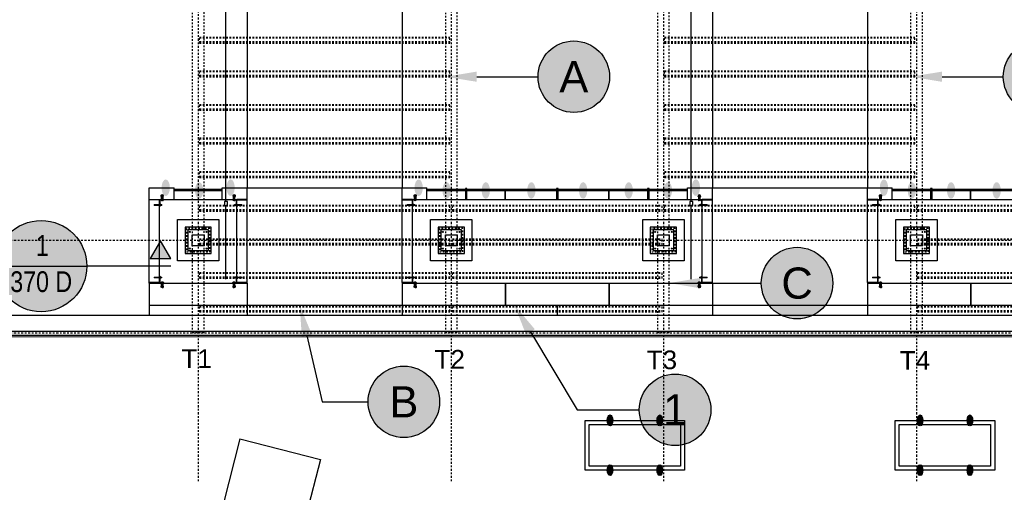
# Model space of a CAD drawing. Header units: feet. Extents: x 0 to 152726, y 0 to 59505.
# Tile 85 of 117: x 152329 to 152388, y 59373 to 59401. Entities that reach past the tile are written whole.
import ezdxf
from ezdxf import colors
from ezdxf.entities.mleader import LeaderData, LeaderLine
from ezdxf.enums import TextEntityAlignment as Align
from ezdxf.math import Vec2, Vec3

# ---------------------------------------------------------------- set-up
doc = ezdxf.new("R2010")
doc.units = ezdxf.units.FT
doc.header["$LTSCALE"] = 0.1
doc.header["$MEASUREMENT"] = 0
doc.linetypes.add('CENTER', pattern=[2, 1.25, -0.25, 0.25, -0.25])
doc.linetypes.add('DASHED', pattern=[0.75, 0.5, -0.25])
for name, color, linetype, lineweight in [('105523BL701 - SC_Scratch9', 252, 'Continuous', 0), ('BR_P_Gen_Joint_Filler', 252, 'Continuous', 0), ('BR_P_Rail_Object', 251, 'Continuous', 30), ('BR_P_Slab_Object', 2, 'Continuous', 30), ('DR_P_Underdrain', 252, 'Continuous', 13), ('new FSB deck grid - PV_P_Curb', 1, 'Continuous', 13), ('PV_P_Curb_Ramp', 252, 'Continuous', 13), ('PV_P_Joint', 252, 'Continuous', 13), ('PV_P_Walk', 252, 'Continuous', 13), ('SC_Scratch7', 252, 'Continuous', 0), ('SC_Shading1', 253, 'Continuous', 0), ('VG_P_Cells', 252, 'Continuous', 13), ('VG_P_Landscape_Limits', 252, 'Continuous', 0)]:
    doc.layers.add(name, color=color, linetype=linetype, lineweight=lineweight)
for name, color, linetype in [('L-ANNO-NOTE', 30, 'Continuous'), ('L-ANNO-TAG', 5, 'Continuous'), ('L-CNTR', 230, 'CENTER'), ('L-DETL-CNTR', 230, 'CENTER'), ('L-SITE-FOUNDATION', 2, 'Continuous'), ('L-SITE-OVERHEAD', 1, 'DASHED'), ('L-SITE-STEEL COLUMN', 3, 'Continuous')]:
    doc.layers.add(name, color=color, linetype=linetype)
doc.layers.add('SC_Scratch9', color=252, linetype='Continuous', lineweight=0, transparency=0.6)
doc.styles.add('Arial', font='arial.ttf')
doc.styles.get("Standard").update_dxf_attribs({"font": 'arial.ttf'})

# ---------------------------------------------------------------- blocks, each defined once
blk = doc.blocks.new('INSIDE CORNER ATTACHMENT_1')
at = {"layer": '105523BL701 - SC_Scratch9', "flags": 128}
for points in [[(-0.259, 0.399), (0.082, 0.351), (0.075, 0.299), (-0.266, 0.347), (-0.259, 0.399)], [(0.043, 0.303), (0, 0), (0.248, -0.035), (0.25, -0.025)], [(0.05, 0.355), (0.058, 0.412)], [(0.086, 0.377), (0.094, 0.376), (0.079, 0.274), (0.071, 0.275)], [(0.086, 0.377), (0.094, 0.376), (0.079, 0.274), (0.071, 0.275)], [(0.119, 0.015), (0.12, 0.022), (0.222, 0.008), (0.221, 0)], [(0.127, 0.289), (0.135, 0.346)], [(0.135, 0.343), (0.19, 0.335), (0.195, 0.33), (0.189, 0.288), (0.182, 0.284), (0.128, 0.291)], [(0.128, -0.03), (0.106, -0.027), (0.087, -0.16)], [(0.13, -0.018), (0.108, -0.173)], [(0.111, -0.149), (0.183, -0.159)], [(0.111, -0.152), (0.182, -0.163)], [(0.112, -0.143), (0.184, -0.153)], [(0.114, -0.127), (0.186, -0.137)], [(0.115, -0.119), (0.187, -0.13)], [(0.118, -0.104), (0.189, -0.114)], [(0.119, -0.097), (0.19, -0.108)], [(0.121, -0.082), (0.192, -0.092)], [(0.122, -0.076), (0.193, -0.086)], [(0.124, -0.06), (0.195, -0.07)], [(0.125, -0.054), (0.196, -0.064)], [(0.127, -0.038), (0.198, -0.048)], [(0.128, -0.03), (0.199, -0.041)], [(0.201, -0.028), (0.179, -0.185)], [(0.199, -0.041), (0.221, -0.044), (0.202, -0.179)]]:
    blk.add_lwpolyline(points, dxfattribs=at)
for points in [[(0.075, 0.299), (0.042, 0.067, 0.414214), (0.077, 0.021), (0.231, -0.001, -0.385788), (0.25, -0.025)], [(0.082, 0.351), (0.087, 0.387, 0.421903), (0.069, 0.411), (0.058, 0.412)], [(0.118, 0.296), (0.086, 0.301, 0.39919), (0.083, 0.279), (0.115, 0.274)], [(0.128, 0.363), (0.096, 0.368, 0.39919), (0.093, 0.346), (0.125, 0.341)], [(0.093, 0.3), (0.125, 0.295, -0.39919), (0.121, 0.273), (0.09, 0.278)], [(0.093, 0.3), (0.125, 0.295, -0.39919), (0.121, 0.273), (0.09, 0.278)], [(0.102, 0.367), (0.134, 0.362, -0.39919), (0.131, 0.34), (0.099, 0.345)], [(0.102, 0.367), (0.134, 0.362, -0.39919), (0.131, 0.34), (0.099, 0.345)], [(0.126, 0.021), (0.131, 0.053, -0.39919), (0.153, 0.05), (0.148, 0.018)], [(0.193, 0.012), (0.198, 0.044, -0.39919), (0.22, 0.041), (0.215, 0.009)]]:
    blk.add_lwpolyline(points, format="xyb", dxfattribs=at)
at = {"layer": '105523BL701 - SC_Scratch9'}
blk.add_circle((0.135, -0.228), 0.0205, dxfattribs=at)
for centre, radius, start, end in [((0.145, 0.315), 0.0606, 149.89864, 194.00136), ((0.057, 0.328), 0.0752, 334.34355, 9.55645), ((0.168, -0.009), 0.0606, 59.89864, 104.00136), ((0.135, -0.228), 0.0832, 125.32898, 36.42593), ((0.135, -0.228), 0.0614, 116.6428, 44.69333)]:
    blk.add_arc(centre, radius, start, end, dxfattribs=at)
blk = doc.blocks.new('Bridge plan')
at = {"layer": 'BR_P_Rail_Object', "lineweight": -3}
h = blk.add_hatch(color=256, dxfattribs=at)
edge = h.paths.add_edge_path(flags=0)
edge.add_ellipse((1828076.701, 711592.556), major_axis=(0.002, 0.5), ratio=0.5, start_angle=0, end_angle=360)
h = blk.add_hatch(color=256, dxfattribs=at)
edge = h.paths.add_edge_path(flags=0)
edge.add_ellipse((1828078.712, 711592.393), major_axis=(0.002, 0.5), ratio=0.5, start_angle=0, end_angle=360)
h = blk.add_hatch(color=256, dxfattribs=at)
edge = h.paths.add_edge_path(flags=0)
edge.add_ellipse((1828080.608, 711592.563), major_axis=(0.002, 0.5), ratio=0.5, start_angle=0, end_angle=360)
h = blk.add_hatch(color=256, dxfattribs=at)
edge = h.paths.add_edge_path(flags=0)
edge.add_ellipse((1828091.942, 711592.556), major_axis=(0.002, 0.5), ratio=0.5, start_angle=0, end_angle=360)
h = blk.add_hatch(color=256, dxfattribs=at)
edge = h.paths.add_edge_path(flags=0)
edge.add_ellipse((1828093.622, 711592.393), major_axis=(0.002, 0.5), ratio=0.5, start_angle=0, end_angle=360)
h = blk.add_hatch(color=256, dxfattribs=at)
edge = h.paths.add_edge_path(flags=0)
edge.add_ellipse((1828095.987, 711592.393), major_axis=(0.002, 0.5), ratio=0.5, start_angle=0, end_angle=360)
h = blk.add_hatch(color=256, dxfattribs=at)
edge = h.paths.add_edge_path(flags=0)
edge.add_ellipse((1828098.733, 711592.393), major_axis=(0.002, 0.5), ratio=0.5, start_angle=0, end_angle=360)
h = blk.add_hatch(color=256, dxfattribs=at)
edge = h.paths.add_edge_path(flags=0)
edge.add_ellipse((1828101.853, 711592.393), major_axis=(0.002, 0.5), ratio=0.5, start_angle=0, end_angle=360)
h = blk.add_hatch(color=256, dxfattribs=at)
edge = h.paths.add_edge_path(flags=0)
edge.add_ellipse((1828104.598, 711592.393), major_axis=(0.002, 0.5), ratio=0.5, start_angle=0, end_angle=360)
h = blk.add_hatch(color=256, dxfattribs=at)
edge = h.paths.add_edge_path(flags=0)
edge.add_ellipse((1828106.963, 711592.393), major_axis=(0.002, 0.5), ratio=0.5, start_angle=0, end_angle=360)
h = blk.add_hatch(color=256, dxfattribs=at)
edge = h.paths.add_edge_path(flags=0)
edge.add_ellipse((1828108.645, 711592.563), major_axis=(0.002, 0.5), ratio=0.5, start_angle=0, end_angle=360)
h = blk.add_hatch(color=256, dxfattribs=at)
edge = h.paths.add_edge_path(flags=0)
edge.add_ellipse((1828119.978, 711592.556), major_axis=(0.002, 0.5), ratio=0.5, start_angle=0, end_angle=360)
h = blk.add_hatch(color=256, dxfattribs=at)
edge = h.paths.add_edge_path(flags=0)
edge.add_ellipse((1828121.658, 711592.393), major_axis=(0.002, 0.5), ratio=0.5, start_angle=0, end_angle=360)
h = blk.add_hatch(color=256, dxfattribs=at)
edge = h.paths.add_edge_path(flags=0)
edge.add_ellipse((1828124.024, 711592.393), major_axis=(0.002, 0.5), ratio=0.5, start_angle=0, end_angle=360)
h = blk.add_hatch(color=256, dxfattribs=at)
edge = h.paths.add_edge_path(flags=0)
edge.add_ellipse((1828126.769, 711592.393), major_axis=(0.002, 0.5), ratio=0.5, start_angle=0, end_angle=360)
h = blk.add_hatch(color=256, dxfattribs=at)
edge = h.paths.add_edge_path(flags=0)
edge.add_ellipse((1828126.77, 711592.393), major_axis=(-0.002, 0.5), ratio=0.5, start_angle=0, end_angle=360)
h = blk.add_hatch(color=256, dxfattribs=at)
edge = h.paths.add_edge_path()
edge.add_ellipse((1828103.471, 711578.534), major_axis=(-0.001, 0.325), ratio=0.5, start_angle=0, end_angle=360)
h = blk.add_hatch(color=256, dxfattribs=at)
edge = h.paths.add_edge_path()
edge.add_ellipse((1828106.471, 711578.534), major_axis=(-0.001, 0.325), ratio=0.5, start_angle=0, end_angle=360)
h = blk.add_hatch(color=256, dxfattribs=at)
edge = h.paths.add_edge_path()
edge.add_ellipse((1828122.156, 711578.534), major_axis=(-0.001, 0.325), ratio=0.5, start_angle=0, end_angle=360)
h = blk.add_hatch(color=256, dxfattribs=at)
edge = h.paths.add_edge_path()
edge.add_ellipse((1828122.156, 711578.534), major_axis=(-0.001, 0.325), ratio=0.5, start_angle=0, end_angle=360)
h = blk.add_hatch(color=256, dxfattribs=at)
edge = h.paths.add_edge_path()
edge.add_ellipse((1828125.156, 711578.534), major_axis=(-0.001, 0.325), ratio=0.5, start_angle=0, end_angle=360)
h = blk.add_hatch(color=256, dxfattribs=at)
edge = h.paths.add_edge_path()
edge.add_ellipse((1828125.156, 711578.534), major_axis=(-0.001, 0.325), ratio=0.5, start_angle=0, end_angle=360)
h = blk.add_hatch(color=256, dxfattribs=at)
edge = h.paths.add_edge_path()
edge.add_ellipse((1828103.471, 711575.534), major_axis=(-0.001, 0.325), ratio=0.5, start_angle=0, end_angle=360)
h = blk.add_hatch(color=256, dxfattribs=at)
edge = h.paths.add_edge_path()
edge.add_ellipse((1828106.471, 711575.534), major_axis=(-0.001, 0.325), ratio=0.5, start_angle=0, end_angle=360)
h = blk.add_hatch(color=256, dxfattribs=at)
edge = h.paths.add_edge_path()
edge.add_ellipse((1828122.156, 711575.534), major_axis=(-0.001, 0.325), ratio=0.5, start_angle=0, end_angle=360)
h = blk.add_hatch(color=256, dxfattribs=at)
edge = h.paths.add_edge_path()
edge.add_ellipse((1828122.156, 711575.534), major_axis=(-0.001, 0.325), ratio=0.5, start_angle=0, end_angle=360)
h = blk.add_hatch(color=256, dxfattribs=at)
edge = h.paths.add_edge_path()
edge.add_ellipse((1828125.156, 711575.534), major_axis=(-0.001, 0.325), ratio=0.5, start_angle=0, end_angle=360)
h = blk.add_hatch(color=256, dxfattribs=at)
edge = h.paths.add_edge_path()
edge.add_ellipse((1828125.156, 711575.534), major_axis=(-0.001, 0.325), ratio=0.5, start_angle=0, end_angle=360)
at = {"layer": 'SC_Shading1', "lineweight": -3, "ltscale": 0.125}
for points in [[(1828094.849, 711591.851), (1828094.849, 711592.518), (1828094.755, 711592.518), (1828094.755, 711591.851)], [(1828100.34, 711591.851), (1828100.34, 711592.518), (1828100.246, 711592.518), (1828100.246, 711591.851)], [(1828105.831, 711591.851), (1828105.831, 711592.518), (1828105.737, 711592.518), (1828105.737, 711591.851)], [(1828122.885, 711591.851), (1828122.885, 711592.518), (1828122.792, 711592.518), (1828122.792, 711591.851)]]:
    blk.add_hatch(color=256, dxfattribs=at).paths.add_polyline_path(points)
at = {"layer": 'BR_P_Gen_Joint_Filler', "lineweight": -3}
for p, q in [((1828224.334, 711584.851), (1828055.047, 711584.851)), ((1828223.772, 711583.892), (1828055.72, 711583.893)), ((1828223.62, 711583.642), (1828055.902, 711583.643)), ((1828223.57, 711583.559), (1828055.963, 711583.56))]:
    blk.add_line(p, q, dxfattribs=at)
at = {"layer": 'BR_P_Rail_Object', "lineweight": -3}
for centre in [(1828103.471, 711578.534), (1828106.471, 711578.534), (1828122.156, 711578.534), (1828122.156, 711578.534), (1828125.156, 711578.534), (1828125.156, 711578.534), (1828103.471, 711575.534), (1828106.471, 711575.534), (1828122.156, 711575.534), (1828122.156, 711575.534), (1828125.156, 711575.534), (1828125.156, 711575.534)]:
    blk.add_ellipse(centre, major_axis=(-0.001, 0.325), ratio=0.5, dxfattribs=at)
at = {"layer": 'BR_P_Slab_Object', "lineweight": -3, "extrusion": (0, 0, -1)}
blk.add_arc((-1828092.207, 711610.232), 45, 273.4727, 1.29929, dxfattribs=at)
at = {"layer": 'DR_P_Underdrain', "lineweight": -3}
for p, q in [((1828080.329, 711591.736), (1828080.329, 711605.098)), ((1828108.366, 711591.736), (1828108.366, 711605.097)), ((1828080.329, 711587.04), (1828080.329, 711591.486)), ((1828108.366, 711587.04), (1828108.366, 711591.486))]:
    blk.add_line(p, q, dxfattribs=at)
at = {"layer": 'DR_P_Underdrain', "lineweight": -3, "flags": 128}
for points in [[(1828080.235, 711591.486), (1828080.423, 711591.486), (1828080.423, 711591.736), (1828080.235, 711591.736)], [(1828108.272, 711591.486), (1828108.459, 711591.486), (1828108.459, 711591.736), (1828108.272, 711591.736)]]:
    blk.add_lwpolyline(points, close=True, dxfattribs=at)
at = {"layer": 'new FSB deck grid - PV_P_Curb', "lineweight": -3, "extrusion": (0, 0, -1)}
blk.add_arc((-1828092.207, 711610.232), 44.5, 273.74908, 1.29929, dxfattribs=at)
at = {"layer": 'PV_P_Curb_Ramp', "lineweight": -3}
for p, q in [((1828081.176, 711577.422), (1828080.179, 711573.548)), ((1828081.176, 711577.422), (1828086.018, 711576.175)), ((1828086.018, 711576.175), (1828085.021, 711572.301))]:
    blk.add_line(p, q, dxfattribs=at)
at = {"layer": 'PV_P_Joint', "lineweight": -3}
for p, q in [((1828081.608, 711604.06), (1828081.608, 711592.56)), ((1828090.942, 711604.06), (1828090.942, 711592.56)), ((1828109.645, 711604.06), (1828109.645, 711592.56)), ((1828118.978, 711604.06), (1828118.978, 711592.56)), ((1828081.608, 711592.56), (1828090.942, 711592.56)), ((1828109.645, 711592.56), (1828118.978, 711592.56)), ((1828075.701, 711585.476), (1828075.701, 711584.851)), ((1828081.608, 711585.476), (1828081.608, 711584.851)), ((1828090.942, 711585.476), (1828090.942, 711584.851)), ((1828100.293, 711585.476), (1828100.293, 711584.851)), ((1828109.644, 711585.476), (1828109.644, 711584.851)), ((1828118.978, 711585.476), (1828118.978, 711584.851))]:
    blk.add_line(p, q, dxfattribs=at)
at = {"layer": 'PV_P_Walk', "lineweight": -3}
for p, q in [((1828081.608, 711585.476), (1828090.942, 711585.476)), ((1828109.644, 711585.476), (1828118.978, 711585.476))]:
    blk.add_line(p, q, dxfattribs=at)
at = {"layer": 'SC_Scratch7', "lineweight": -3, "ltscale": 0.125, "flags": 128}
for points in [[(1828094.849, 711591.851), (1828094.849, 711592.518), (1828094.755, 711592.518), (1828094.755, 711591.851)], [(1828100.34, 711591.851), (1828100.34, 711592.518), (1828100.246, 711592.518), (1828100.246, 711591.851)], [(1828105.831, 711591.851), (1828105.831, 711592.518), (1828105.737, 711592.518), (1828105.737, 711591.851)], [(1828122.885, 711591.851), (1828122.885, 711592.518), (1828122.792, 711592.518), (1828122.792, 711591.851)]]:
    blk.add_lwpolyline(points, close=True, dxfattribs=at)
at = {"layer": 'SC_Scratch9', "lineweight": -3, "ltscale": 12, "flags": 128}
for points in [[(1828076.326, 711591.819), (1828075.701, 711591.819), (1828075.701, 711591.851), (1828076.326, 711591.851)], [(1828080.983, 711591.819), (1828081.608, 711591.819), (1828081.608, 711591.851), (1828080.983, 711591.851)], [(1828090.942, 711591.819), (1828091.567, 711591.819), (1828091.567, 711591.851), (1828090.942, 711591.851)], [(1828109.02, 711591.819), (1828109.645, 711591.819), (1828109.645, 711591.851), (1828109.02, 711591.851)], [(1828118.978, 711591.819), (1828119.603, 711591.819), (1828119.603, 711591.851), (1828118.978, 711591.851)], [(1828076.326, 711586.81), (1828075.701, 711586.81), (1828075.701, 711586.842), (1828076.326, 711586.842)], [(1828080.983, 711586.81), (1828081.608, 711586.81), (1828081.608, 711586.842), (1828080.983, 711586.842)], [(1828090.942, 711586.81), (1828091.567, 711586.81), (1828091.567, 711586.842), (1828090.942, 711586.842)], [(1828109.019, 711586.81), (1828109.644, 711586.81), (1828109.644, 711586.842), (1828109.019, 711586.842)], [(1828118.978, 711586.81), (1828119.603, 711586.81), (1828119.603, 711586.842), (1828118.978, 711586.842)]]:
    blk.add_lwpolyline(points, close=True, dxfattribs=at)
at = {"layer": 'VG_P_Cells', "lineweight": -3}
for p, q in [((1828075.701, 711592.56), (1828077.201, 711592.56)), ((1828077.201, 711592.476), (1828080.108, 711592.476)), ((1828080.108, 711592.56), (1828081.608, 711592.56)), ((1828092.442, 711592.476), (1828097.162, 711592.476)), ((1828097.162, 711591.851), (1828097.162, 711592.476)), ((1828097.183, 711592.476), (1828103.403, 711592.476)), ((1828097.183, 711591.851), (1828097.183, 711592.476)), ((1828103.403, 711591.851), (1828103.403, 711592.476)), ((1828103.424, 711592.476), (1828108.145, 711592.476)), ((1828103.424, 711591.851), (1828103.424, 711592.476)), ((1828120.478, 711592.476), (1828125.199, 711592.476)), ((1828125.199, 711591.851), (1828125.199, 711592.476)), ((1828125.219, 711592.476), (1828131.44, 711592.476)), ((1828125.219, 711591.851), (1828125.219, 711592.476)), ((1828075.701, 711591.851), (1828081.608, 711591.851)), ((1828075.701, 711586.842), (1828075.701, 711591.819)), ((1828076.326, 711586.842), (1828076.326, 711591.819)), ((1828080.983, 711586.842), (1828080.983, 711591.819)), ((1828081.608, 711586.842), (1828081.608, 711591.819)), ((1828090.942, 711591.851), (1828097.162, 711591.851)), ((1828090.942, 711586.842), (1828090.942, 711591.819)), ((1828091.567, 711586.842), (1828091.567, 711591.819)), ((1828097.183, 711591.851), (1828103.403, 711591.851)), ((1828103.424, 711591.851), (1828109.645, 711591.851)), ((1828109.019, 711586.842), (1828109.02, 711591.819)), ((1828109.644, 711586.842), (1828109.645, 711591.819)), ((1828118.978, 711591.851), (1828125.199, 711591.851)), ((1828118.978, 711586.842), (1828118.978, 711591.819)), ((1828119.603, 711586.842), (1828119.603, 711591.819)), ((1828125.219, 711591.851), (1828131.44, 711591.851)), ((1828075.701, 711586.81), (1828081.608, 711586.81)), ((1828090.942, 711586.81), (1828097.162, 711586.81)), ((1828097.162, 711586.81), (1828097.162, 711585.476)), ((1828097.183, 711586.81), (1828097.183, 711585.476)), ((1828097.183, 711586.81), (1828103.403, 711586.81)), ((1828103.403, 711586.81), (1828103.403, 711585.476)), ((1828103.424, 711586.81), (1828103.424, 711585.476)), ((1828103.424, 711586.81), (1828109.644, 711586.81)), ((1828118.978, 711586.81), (1828125.199, 711586.81)), ((1828125.199, 711586.81), (1828125.199, 711585.476)), ((1828125.219, 711586.81), (1828125.219, 711585.476)), ((1828125.219, 711586.81), (1828131.44, 711586.81)), ((1828075.701, 711585.476), (1828081.608, 711585.476)), ((1828090.942, 711585.476), (1828097.162, 711585.476)), ((1828097.183, 711585.476), (1828103.403, 711585.476)), ((1828103.424, 711585.476), (1828109.644, 711585.476)), ((1828118.978, 711585.476), (1828125.199, 711585.476)), ((1828125.219, 711585.476), (1828131.44, 711585.476))]:
    blk.add_line(p, q, dxfattribs=at)
at = {"layer": 'VG_P_Cells', "lineweight": -3, "ltscale": 12}
for p, q in [((1828075.701, 711591.851), (1828075.701, 711592.56)), ((1828077.201, 711591.851), (1828077.201, 711592.56)), ((1828080.108, 711591.851), (1828080.108, 711592.56)), ((1828081.608, 711591.851), (1828081.608, 711592.56)), ((1828090.942, 711591.851), (1828090.942, 711592.56)), ((1828090.942, 711592.56), (1828092.442, 711592.56)), ((1828092.442, 711591.851), (1828092.442, 711592.56)), ((1828108.145, 711592.56), (1828109.645, 711592.56)), ((1828108.145, 711591.851), (1828108.145, 711592.56)), ((1828109.645, 711591.851), (1828109.645, 711592.56)), ((1828118.978, 711591.851), (1828118.978, 711592.56)), ((1828118.978, 711592.56), (1828120.478, 711592.56)), ((1828120.478, 711591.851), (1828120.478, 711592.56)), ((1828076.326, 711591.819), (1828075.701, 711591.819)), ((1828080.983, 711591.819), (1828081.608, 711591.819)), ((1828090.942, 711591.819), (1828091.567, 711591.819)), ((1828109.02, 711591.819), (1828109.645, 711591.819)), ((1828118.978, 711591.819), (1828119.603, 711591.819)), ((1828076.326, 711586.842), (1828075.701, 711586.842)), ((1828075.701, 711586.81), (1828075.701, 711585.476)), ((1828080.983, 711586.842), (1828081.608, 711586.842)), ((1828081.608, 711586.81), (1828081.608, 711585.476)), ((1828090.942, 711586.842), (1828091.567, 711586.842)), ((1828090.942, 711586.81), (1828090.942, 711585.476)), ((1828109.019, 711586.842), (1828109.644, 711586.842)), ((1828109.644, 711586.81), (1828109.644, 711585.476)), ((1828118.978, 711586.842), (1828119.603, 711586.842)), ((1828118.978, 711586.81), (1828118.978, 711585.476))]:
    blk.add_line(p, q, dxfattribs=at)
at = {"layer": 'VG_P_Cells', "lineweight": -3, "flags": 128}
for points in [[(1828107.969, 711578.534), (1828107.969, 711575.534), (1828101.969, 711575.534), (1828101.969, 711578.534)], [(1828126.654, 711578.534), (1828126.654, 711575.534), (1828120.654, 711575.534), (1828120.654, 711578.534)], [(1828126.654, 711578.534), (1828126.654, 711575.534), (1828120.654, 711575.534), (1828120.654, 711578.534)], [(1828107.719, 711578.284), (1828107.719, 711575.784), (1828102.219, 711575.784), (1828102.219, 711578.284)], [(1828126.404, 711578.284), (1828126.404, 711575.784), (1828120.904, 711575.784), (1828120.904, 711578.284)], [(1828126.404, 711578.284), (1828126.404, 711575.784), (1828120.904, 711575.784), (1828120.904, 711578.284)]]:
    blk.add_lwpolyline(points, close=True, dxfattribs=at)
at = {"layer": 'VG_P_Landscape_Limits', "lineweight": -3}
blk.add_line((1828077.201, 711592.393), (1828080.108, 711592.393), dxfattribs=at)
at = {"layer": 'VG_P_Landscape_Limits', "lineweight": -3, "ltscale": 12}
for p, q in [((1828092.442, 711592.393), (1828108.145, 711592.393)), ((1828120.478, 711592.393), (1828136.181, 711592.393))]:
    blk.add_line(p, q, dxfattribs=at)
at = {"layer": 'SC_Scratch9', "lineweight": -3, "extrusion": (0, 0, -1)}
for p, rotation in [((-1828076.326, 711591.851), 188.0502304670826), ((-1828091.567, 711591.851), 188.0502304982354), ((-1828119.603, 711591.851), 188.0502304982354), ((-1828080.983, 711586.81), 8.05023047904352), ((-1828109.019, 711586.81), 8.05023047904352)]:
    blk.add_blockref('INSIDE CORNER ATTACHMENT_1', p, dxfattribs=dict(at, rotation=rotation))
at = {"layer": 'SC_Scratch9', "lineweight": -3}
for p, rotation in [((1828080.983, 711591.851), 188.0497685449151), ((1828109.02, 711591.851), 188.0497685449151), ((1828076.326, 711586.81), 8.049768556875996), ((1828091.567, 711586.81), 8.049768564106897), ((1828119.603, 711586.81), 8.049768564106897)]:
    blk.add_blockref('INSIDE CORNER ATTACHMENT_1', p, dxfattribs=dict(at, rotation=rotation))
blk = doc.blocks.new('Material Tag')
at = {"true_color": 0xffffff, "transparency": 16777216}
h = blk.add_hatch(color=7, dxfattribs=at)
h.dxf.hatch_style = 1
edge = h.paths.add_edge_path()
edge.add_arc((0, -0.1498), 0.1437, 0, 360)
at = {"transparency": 16777216}
blk.add_circle((0, -0.1498), 0.1437, dxfattribs=at)
at = {"color": 11, "transparency": 16777216, "style": 'Arial'}
blk.add_attdef('MATERIAL', text='', height=0.125, dxfattribs=at).set_placement((0, -0.1498), align=Align.MIDDLE_CENTER)
blk = doc.blocks.new('*U41')
at = {"true_color": 0xffffff}
h = blk.add_hatch(color=7, dxfattribs=at)
h.dxf.hatch_style = 1
edge = h.paths.add_edge_path()
edge.add_arc((0, 0), 0.275, 0, 360)
h = blk.add_hatch(color=11)
h.dxf.hatch_style = 1
h.paths.add_polyline_path([(0.7192, 0.1533), (0.7817, 0.045), (0.6567, 0.045)])
blk.add_line((-0.275, 0), (0.275, 0))
at = {"color": 11}
blk.add_lwpolyline([(0.6567, 0.045), (0.7817, 0.045), (0.7192, 0.1533)], close=True, dxfattribs=at)
blk.add_lwpolyline([(0.7817, 0), (0.275, 0)])
blk.add_circle((0, 0), 0.275)
at = {"color": 11, "style": 'Arial', "width": 0.8}
blk.add_attdef('NUM', text='', height=0.125, dxfattribs=at).set_placement((0.0059, 0.0245), align=Align.BOTTOM_CENTER)
blk.add_attdef('SHEET', text='', height=0.125, dxfattribs=at).set_placement((0.0009, -0.0536), align=Align.TOP_CENTER)
blk = doc.blocks.new('Trellis Base')
at = {"layer": 'L-CNTR'}
for points in [[(152339.591, 59434.282), (152339.591, 59373.585)], [(152354.842, 59434.282), (152354.842, 59373.585)], [(152367.628, 59434.282), (152367.628, 59373.585)], [(152382.878, 59434.282), (152382.878, 59373.585)], [(152319.567, 59388.129), (152483.896, 59388.129)], [(152319.567, 59382.546), (152483.896, 59382.546)]]:
    blk.add_lwpolyline(points, dxfattribs=at)
at = {"layer": 'L-SITE-FOUNDATION'}
for points in [[(152338.341, 59389.379), (152340.841, 59389.379), (152340.841, 59386.879), (152338.341, 59386.879)], [(152353.591, 59389.379), (152356.091, 59389.379), (152356.091, 59386.879), (152353.591, 59386.879)], [(152366.378, 59389.379), (152368.878, 59389.379), (152368.878, 59386.879), (152366.378, 59386.879)], [(152381.628, 59389.379), (152384.128, 59389.379), (152384.128, 59386.879), (152381.628, 59386.879)], [(152340.383, 59388.921), (152338.8, 59388.921), (152338.8, 59387.338), (152340.383, 59387.338)], [(152355.633, 59388.921), (152354.05, 59388.921), (152354.05, 59387.338), (152355.633, 59387.338)], [(152368.419, 59388.921), (152366.836, 59388.921), (152366.836, 59387.338), (152368.419, 59387.338)], [(152383.67, 59388.921), (152382.086, 59388.921), (152382.086, 59387.338), (152383.67, 59387.338)]]:
    blk.add_lwpolyline(points, close=True, dxfattribs=at)
at = {"layer": 'L-SITE-FOUNDATION', "linetype": 'DASHED'}
for points in [[(152340.3, 59388.838), (152338.883, 59388.838), (152338.883, 59387.421), (152340.3, 59387.421)], [(152355.55, 59388.838), (152354.133, 59388.838), (152354.133, 59387.421), (152355.55, 59387.421)], [(152368.336, 59388.838), (152366.919, 59388.838), (152366.919, 59387.421), (152368.336, 59387.421)], [(152383.586, 59388.838), (152382.17, 59388.838), (152382.17, 59387.421), (152383.586, 59387.421)]]:
    blk.add_lwpolyline(points, close=True, dxfattribs=at)
at = {"layer": 'L-SITE-OVERHEAD'}
for points in [[(152339.258, 59406.672), (152339.925, 59406.672), (152339.925, 59382.546), (152339.258, 59382.546)], [(152354.508, 59406.672), (152355.175, 59406.672), (152355.175, 59382.546), (152354.508, 59382.546)], [(152367.294, 59406.672), (152367.961, 59406.672), (152367.961, 59382.546), (152367.294, 59382.546)], [(152382.545, 59406.672), (152383.211, 59406.672), (152383.211, 59382.546), (152382.545, 59382.546)]]:
    blk.add_lwpolyline(points, close=True, dxfattribs=at)
for points in [[(152339.675, 59400.371), (152354.758, 59400.371)], [(152339.675, 59400.011), (152339.675, 59400.371)], [(152339.675, 59400.011), (152354.758, 59400.011)], [(152354.758, 59400.011), (152354.758, 59400.371)], [(152367.697, 59400.371), (152382.78, 59400.371)], [(152367.697, 59400.011), (152367.697, 59400.371)], [(152367.697, 59400.011), (152382.78, 59400.011)], [(152382.78, 59400.011), (152382.78, 59400.371)], [(152339.675, 59398.346), (152354.758, 59398.346)], [(152339.675, 59397.986), (152339.675, 59398.346)], [(152354.758, 59397.986), (152354.758, 59398.346)], [(152367.697, 59398.346), (152382.78, 59398.346)], [(152367.697, 59397.986), (152367.697, 59398.346)], [(152382.78, 59397.986), (152382.78, 59398.346)], [(152339.675, 59397.986), (152354.758, 59397.986)], [(152367.697, 59397.986), (152382.78, 59397.986)], [(152339.675, 59396.32), (152354.758, 59396.32)], [(152339.675, 59395.961), (152339.675, 59396.32)], [(152339.675, 59395.961), (152354.758, 59395.961)], [(152354.758, 59395.961), (152354.758, 59396.32)], [(152367.697, 59396.32), (152382.78, 59396.32)], [(152367.697, 59395.961), (152367.697, 59396.32)], [(152367.697, 59395.961), (152382.78, 59395.961)], [(152382.78, 59395.961), (152382.78, 59396.32)], [(152339.675, 59394.295), (152354.758, 59394.295)], [(152339.675, 59393.936), (152339.675, 59394.295)], [(152354.758, 59393.936), (152354.758, 59394.295)], [(152367.697, 59394.295), (152382.78, 59394.295)], [(152367.697, 59393.936), (152367.697, 59394.295)], [(152382.78, 59393.936), (152382.78, 59394.295)], [(152339.675, 59393.936), (152354.758, 59393.936)], [(152367.697, 59393.936), (152382.78, 59393.936)], [(152339.675, 59392.27), (152354.758, 59392.27)], [(152339.675, 59391.91), (152339.675, 59392.27)], [(152354.758, 59391.91), (152354.758, 59392.27)], [(152367.697, 59392.27), (152382.78, 59392.27)], [(152367.697, 59391.91), (152367.697, 59392.27)], [(152382.78, 59391.91), (152382.78, 59392.27)], [(152339.675, 59391.91), (152354.758, 59391.91)], [(152367.697, 59391.91), (152382.78, 59391.91)], [(152339.675, 59390.245), (152354.758, 59390.245)], [(152339.675, 59389.885), (152339.675, 59390.245)], [(152339.675, 59389.885), (152354.758, 59389.885)], [(152354.758, 59389.885), (152354.758, 59390.245)], [(152354.925, 59390.245), (152367.544, 59390.245)], [(152354.925, 59389.885), (152354.925, 59390.245)], [(152354.925, 59389.885), (152367.544, 59389.885)], [(152367.544, 59389.885), (152367.544, 59390.245)], [(152367.697, 59390.245), (152382.78, 59390.245)], [(152367.697, 59389.885), (152367.697, 59390.245)], [(152367.697, 59389.885), (152382.78, 59389.885)], [(152382.78, 59389.885), (152382.78, 59390.245)], [(152382.947, 59390.245), (152395.566, 59390.245)], [(152382.947, 59389.885), (152382.947, 59390.245)], [(152382.947, 59389.885), (152395.566, 59389.885)], [(152339.675, 59388.22), (152354.758, 59388.22)], [(152339.675, 59387.86), (152339.675, 59388.22)], [(152354.758, 59387.86), (152354.758, 59388.22)], [(152354.925, 59388.22), (152367.544, 59388.22)], [(152354.925, 59387.86), (152354.925, 59388.22)], [(152367.544, 59387.86), (152367.544, 59388.22)], [(152382.947, 59388.22), (152395.566, 59388.22)], [(152382.947, 59387.86), (152382.947, 59388.22)], [(152339.675, 59387.86), (152354.758, 59387.86)], [(152354.925, 59387.86), (152367.544, 59387.86)], [(152382.947, 59387.86), (152395.566, 59387.86)], [(152339.675, 59386.194), (152354.758, 59386.194)], [(152339.675, 59385.835), (152339.675, 59386.194)], [(152339.675, 59385.835), (152354.758, 59385.835)], [(152354.758, 59385.835), (152354.758, 59386.194)], [(152354.925, 59386.194), (152367.544, 59386.194)], [(152354.925, 59385.835), (152354.925, 59386.194)], [(152354.925, 59385.835), (152367.544, 59385.835)], [(152367.544, 59385.835), (152367.544, 59386.194)], [(152382.947, 59386.194), (152395.566, 59386.194)], [(152382.947, 59385.835), (152382.947, 59386.194)], [(152382.947, 59385.835), (152395.566, 59385.835)], [(152339.675, 59384.169), (152354.758, 59384.169)], [(152339.675, 59383.809), (152339.675, 59384.169)], [(152354.758, 59383.854), (152354.758, 59384.213)], [(152354.925, 59384.169), (152367.544, 59384.169)], [(152354.925, 59383.809), (152354.925, 59384.169)], [(152367.544, 59383.809), (152367.544, 59384.169)], [(152382.947, 59384.169), (152395.566, 59384.169)], [(152382.947, 59383.809), (152382.947, 59384.169)], [(152339.675, 59383.809), (152354.758, 59383.809)], [(152354.925, 59383.809), (152367.544, 59383.809)], [(152382.947, 59383.809), (152395.566, 59383.809)]]:
    blk.add_lwpolyline(points, dxfattribs=at)
at = {"layer": 'L-SITE-OVERHEAD', "color": 250}
for points in [[(152339.675, 59400.326), (152354.758, 59400.326)], [(152339.675, 59400.099), (152354.758, 59400.099)], [(152339.675, 59400.042), (152354.758, 59400.042)], [(152367.697, 59400.326), (152382.78, 59400.326)], [(152367.697, 59400.099), (152382.78, 59400.099)], [(152367.697, 59400.042), (152382.78, 59400.042)], [(152339.675, 59398.301), (152354.758, 59398.301)], [(152367.697, 59398.301), (152382.78, 59398.301)], [(152339.675, 59398.073), (152354.758, 59398.073)], [(152339.675, 59398.017), (152354.758, 59398.017)], [(152367.697, 59398.073), (152382.78, 59398.073)], [(152367.697, 59398.017), (152382.78, 59398.017)], [(152339.675, 59396.275), (152354.758, 59396.275)], [(152339.675, 59396.048), (152354.758, 59396.048)], [(152339.675, 59395.991), (152354.758, 59395.991)], [(152367.697, 59396.275), (152382.78, 59396.275)], [(152367.697, 59396.048), (152382.78, 59396.048)], [(152367.697, 59395.991), (152382.78, 59395.991)], [(152339.675, 59394.25), (152354.758, 59394.25)], [(152367.697, 59394.25), (152382.78, 59394.25)], [(152339.675, 59394.023), (152354.758, 59394.023)], [(152339.675, 59393.966), (152354.758, 59393.966)], [(152367.697, 59394.023), (152382.78, 59394.023)], [(152367.697, 59393.966), (152382.78, 59393.966)], [(152339.675, 59392.225), (152354.758, 59392.225)], [(152339.675, 59391.998), (152354.758, 59391.998)], [(152339.675, 59391.941), (152354.758, 59391.941)], [(152367.697, 59392.225), (152382.78, 59392.225)], [(152367.697, 59391.998), (152382.78, 59391.998)], [(152367.697, 59391.941), (152382.78, 59391.941)], [(152339.675, 59390.2), (152354.758, 59390.2)], [(152339.675, 59389.972), (152354.758, 59389.972)], [(152339.675, 59389.916), (152354.758, 59389.916)], [(152354.925, 59390.2), (152367.544, 59390.2)], [(152354.925, 59389.972), (152367.544, 59389.972)], [(152354.925, 59389.916), (152367.544, 59389.916)], [(152367.697, 59390.2), (152382.78, 59390.2)], [(152367.697, 59389.972), (152382.78, 59389.972)], [(152367.697, 59389.916), (152382.78, 59389.916)], [(152382.947, 59390.2), (152395.566, 59390.2)], [(152382.947, 59389.972), (152395.566, 59389.972)], [(152382.947, 59389.916), (152395.566, 59389.916)], [(152339.675, 59388.175), (152354.758, 59388.175)], [(152354.925, 59388.174), (152367.544, 59388.174)], [(152382.947, 59388.174), (152395.566, 59388.174)], [(152339.675, 59387.947), (152354.758, 59387.947)], [(152339.675, 59387.891), (152354.758, 59387.891)], [(152354.925, 59387.947), (152367.544, 59387.947)], [(152354.925, 59387.891), (152367.544, 59387.891)], [(152382.947, 59387.947), (152395.566, 59387.947)], [(152382.947, 59387.891), (152395.566, 59387.891)], [(152339.675, 59386.149), (152354.758, 59386.149)], [(152339.675, 59385.922), (152354.758, 59385.922)], [(152339.675, 59385.865), (152354.758, 59385.865)], [(152354.925, 59386.149), (152367.544, 59386.149)], [(152354.925, 59385.922), (152367.544, 59385.922)], [(152354.925, 59385.865), (152367.544, 59385.865)], [(152382.947, 59386.149), (152395.566, 59386.149)], [(152382.947, 59385.922), (152395.566, 59385.922)], [(152382.947, 59385.865), (152395.566, 59385.865)], [(152339.675, 59384.124), (152354.758, 59384.124)], [(152354.925, 59384.124), (152367.544, 59384.124)], [(152382.947, 59384.124), (152395.566, 59384.124)], [(152339.675, 59383.897), (152354.758, 59383.897)], [(152339.675, 59383.84), (152354.758, 59383.84)], [(152354.925, 59383.897), (152367.544, 59383.897)], [(152354.925, 59383.84), (152367.544, 59383.84)], [(152382.947, 59383.897), (152395.566, 59383.897)], [(152382.947, 59383.84), (152395.566, 59383.84)]]:
    blk.add_lwpolyline(points, dxfattribs=at)
at = {"layer": 'L-SITE-STEEL COLUMN'}
for points in [[(152340.216, 59388.754), (152338.966, 59388.754), (152338.966, 59387.504), (152340.216, 59387.504)], [(152355.467, 59388.754), (152354.217, 59388.754), (152354.217, 59387.504), (152355.467, 59387.504)], [(152368.253, 59388.754), (152367.003, 59388.754), (152367.003, 59387.504), (152368.253, 59387.504)], [(152383.503, 59388.754), (152382.253, 59388.754), (152382.253, 59387.504), (152383.503, 59387.504)], [(152339.946, 59388.463), (152339.946, 59387.796), (152339.237, 59387.796), (152339.237, 59388.463)], [(152355.196, 59388.463), (152355.196, 59387.796), (152354.487, 59387.796), (152354.487, 59388.463)], [(152367.982, 59388.463), (152367.982, 59387.796), (152367.274, 59387.796), (152367.274, 59388.463)], [(152383.232, 59388.463), (152383.232, 59387.796), (152382.524, 59387.796), (152382.524, 59388.463)]]:
    blk.add_lwpolyline(points, close=True, dxfattribs=at)
for centre in [(152339.091, 59388.629), (152340.091, 59388.629), (152354.342, 59388.629), (152355.342, 59388.629), (152367.128, 59388.629), (152368.128, 59388.629), (152382.378, 59388.629), (152383.378, 59388.629), (152339.091, 59387.629), (152340.091, 59387.629), (152354.342, 59387.629), (152355.342, 59387.629), (152367.128, 59387.629), (152368.128, 59387.629), (152382.378, 59387.629), (152383.378, 59387.629)]:
    blk.add_circle(centre, 0.0312, dxfattribs=at)
blk.add_blockref('Bridge plan', (-1675739.063, -652201.263))
at = {"layer": 'L-ANNO-NOTE'}
ml = blk.add_multileader_mtext('Standard', dxfattribs=at)
ml.set_content('W. LIVINGSTON AVENUE', color=11, style='Arial')
ml.set_leader_properties()
ml.build(insert=Vec2(0, 0))
ml.multileader.update_dxf_attribs({"has_dogleg": 0, "dogleg_length": 0.36, "arrow_head_size": 1.25, "scale": 10})
ctx = ml.context
ctx.base_point, ctx.scale, ctx.char_height, ctx.arrow_head_size, ctx.landing_gap_size, ctx.plane_origin, ctx.plane_x_axis, ctx.plane_y_axis = Vec3(152493.433, 59387.87), 10, 1.25, 1.25, 0.5, Vec3(152496.482, 59382.314), Vec3(0.234739, 0.972058), Vec3(-0.972058, 0.234739)
notes = []
notes.append((ctx, [(0, (0, 0, 0), (0, 0), (1, 0), 1, [])]))
ctx.mtext.insert, ctx.mtext.text_direction, ctx.mtext.rotation, ctx.mtext.flow_direction = Vec3(152492.933, 59388.505), Vec3(0.234739, 0.972058), 1.333846, 5
for ctx, leaders in notes:
    for number, flags, end, landing, length, lines in leaders:
        leader = LeaderData()
        leader.index, (leader.has_last_leader_line, leader.has_dogleg_vector, leader.attachment_direction) = number, flags
        leader.last_leader_point, leader.dogleg_vector, leader.dogleg_length = Vec3(end), Vec3(landing), length
        for number, points, colour, breaks in lines:
            line = LeaderLine()
            line.index, line.vertices, line.color, line.breaks = number, Vec3.list(points), colors.encode_raw_color(colour), breaks
            leader.lines.append(line)
        ctx.leaders.append(leader)

msp = doc.modelspace()

# ---------------------------------------------------------------- block references
msp.add_blockref('Trellis Base', (0, 0))

# ---------------------------------------------------------------- leaders
at = {"layer": 'L-ANNO-NOTE'}
ml = msp.add_multileader_block('Standard', dxfattribs=at)
ml.set_content('Material Tag', color=256, scale=15)
ml.set_attribute('MATERIAL', 'A', width=0)
ml.set_leader_properties()
ml.build(insert=Vec2(0, 0))
ml.multileader.update_dxf_attribs({"has_dogleg": 0, "dogleg_length": 0.36, "arrow_head_size": 1.875, "scale": 20})
ctx = ml.context
ctx.base_point, ctx.scale, ctx.char_height, ctx.arrow_head_size, ctx.landing_gap_size, ctx.plane_origin = Vec3(152360.072801, 59397.98605), 20, 1.40625, 1.875, 0.75, Vec3(152358.015265, 59390.359092)
notes = []
notes.append((ctx, [(0, (1, 1, 0), (152354.672801, 59397.98605), (1, 0), 5.4, [(0, [(152354.5085, 59397.98605), (152358.753586, 59397.98605)], 0, [])])]))
ctx.block.insert = Vec3(152362.228301, 59400.232538)
ml = msp.add_multileader_block('Standard', dxfattribs=at)
ml.set_content('Material Tag', color=256, scale=15)
ml.set_attribute('MATERIAL', 'A', width=0)
ml.set_leader_properties()
ml.build(insert=Vec2(0, 0))
ml.multileader.update_dxf_attribs({"has_dogleg": 0, "dogleg_length": 0.36, "arrow_head_size": 1.875, "scale": 20})
ctx = ml.context
ctx.base_point, ctx.scale, ctx.char_height, ctx.arrow_head_size, ctx.landing_gap_size, ctx.plane_origin = Vec3(152388.108872, 59397.98605), 20, 1.40625, 1.875, 0.75, Vec3(152386.051336, 59390.359092)
notes.append((ctx, [(0, (1, 1, 0), (152382.708872, 59397.98605), (1, 0), 5.4, [(0, [(152382.544571, 59397.98605), (152386.789657, 59397.98605)], 0, [])])]))
ctx.block.insert = Vec3(152390.264372, 59400.232538)
ml = msp.add_multileader_block('Standard', dxfattribs=at)
ml.set_content('Material Tag', color=256, scale=15)
ml.set_attribute('MATERIAL', 'C', width=0)
ml.set_leader_properties()
ml.build(insert=Vec2(0, 0))
ml.multileader.update_dxf_attribs({"has_dogleg": 0, "dogleg_length": 0.36, "arrow_head_size": 1.875, "scale": 20})
ctx = ml.context
ctx.base_point, ctx.scale, ctx.char_height, ctx.arrow_head_size, ctx.landing_gap_size, ctx.plane_origin = Vec3(152373.525275, 59385.546558), 20, 1.40625, 1.875, 0.75, Vec3(152371.467739, 59377.9196)
notes.append((ctx, [(0, (1, 1, 0), (152368.125275, 59385.546558), (1, 0), 5.4, [(0, [(152367.960974, 59385.546558), (152372.20606, 59385.546558)], 0, [])])]))
ctx.block.insert = Vec3(152375.680775, 59387.793047)
ml = msp.add_multileader_block('Standard', dxfattribs=at)
ml.set_content('Material Tag', color=256, scale=15)
ml.set_attribute('MATERIAL', 'B', width=0)
ml.set_leader_properties()
ml.build(insert=Vec2(0, 0))
ml.multileader.update_dxf_attribs({"has_dogleg": 0, "dogleg_length": 0.36, "arrow_head_size": 1.875, "scale": 20})
ctx = ml.context
ctx.base_point, ctx.scale, ctx.char_height, ctx.arrow_head_size, ctx.landing_gap_size, ctx.plane_origin = Vec3(152349.830752, 59378.389723), 20, 1.40625, 1.875, 0.75, Vec3(152347.773216, 59370.762765)
notes.append((ctx, [(0, (1, 1, 0), (152344.430752, 59378.389723), (1, 0), 5.4, [(0, [(152345.711202, 59384.213314), (152347.073541, 59378.389723)], 0, [])])]))
ctx.block.insert = Vec3(152351.986252, 59380.636211)
ml = msp.add_multileader_block('Standard', dxfattribs=at)
ml.set_content('Material Tag', color=256, scale=15)
ml.set_attribute('MATERIAL', '1', width=0)
ml.set_leader_properties()
ml.build(insert=Vec2(0, 0))
ml.multileader.update_dxf_attribs({"has_dogleg": 0, "dogleg_length": 0.36, "arrow_head_size": 1.875, "scale": 20})
ctx = ml.context
ctx.base_point, ctx.scale, ctx.char_height, ctx.arrow_head_size, ctx.landing_gap_size, ctx.plane_origin = Vec3(152366.175446, 59377.910512), 20, 1.40625, 1.875, 0.75, Vec3(152359.547529, 59370.283554)
notes.append((ctx, [(0, (1, 1, 0), (152360.775446, 59377.910512), (1, 0), 5.4, [(0, [(152358.652884, 59384.2129), (152362.420914, 59377.910512)], 0, [])])]))
ctx.block.insert = Vec3(152368.330946, 59380.157001)
for ctx, leaders in notes:
    for number, flags, end, landing, length, lines in leaders:
        leader = LeaderData()
        leader.index, (leader.has_last_leader_line, leader.has_dogleg_vector, leader.attachment_direction) = number, flags
        leader.last_leader_point, leader.dogleg_vector, leader.dogleg_length = Vec3(end), Vec3(landing), length
        for number, points, colour, breaks in lines:
            line = LeaderLine()
            line.index, line.vertices, line.color, line.breaks = number, Vec3.list(points), colors.encode_raw_color(colour), breaks
            leader.lines.append(line)
        ctx.leaders.append(leader)

# ---------------------------------------------------------------- next in the draw order: leaders
ml = msp.add_multileader_mtext('Standard', dxfattribs=at)
ml.set_content('VERTICAL PANEL MODULE ON BACK OF TRELLIS, TYP OF 5', color=11, style='Arial')
ml.set_leader_properties()
ml.build(insert=Vec2(0, 0))
ml.multileader.update_dxf_attribs({"has_dogleg": 0, "dogleg_length": 0.36, "arrow_head_size": 1.25, "scale": 10})
ctx = ml.context
ctx.base_point, ctx.scale, ctx.char_height, ctx.arrow_head_size, ctx.landing_gap_size, ctx.plane_origin = Vec3(152474.858521, 59417.318041), 10, 1.25, 1.25, 0.5, Vec3(152470.173305, 59413.050631)
notes = []
notes.append((ctx, [(0, (0, 0, 0), (0, 0), (1, 0), 1, [])]))
ctx.mtext.insert, ctx.mtext.width, ctx.mtext.flow_direction = Vec3(152475.358521, 59417.9537), 25.03212493, 5
ctx.mtext.has_bg_fill, ctx.mtext.bg_color, ctx.mtext.bg_scale_factor, ctx.mtext.bg_transparency, ctx.mtext.use_window_bg_color = 1, -1027028792, 1.5, 0, 1
for ctx, leaders in notes:
    for number, flags, end, landing, length, lines in leaders:
        leader = LeaderData()
        leader.index, (leader.has_last_leader_line, leader.has_dogleg_vector, leader.attachment_direction) = number, flags
        leader.last_leader_point, leader.dogleg_vector, leader.dogleg_length = Vec3(end), Vec3(landing), length
        for number, points, colour, breaks in lines:
            line = LeaderLine()
            line.index, line.vertices, line.color, line.breaks = number, Vec3.list(points), colors.encode_raw_color(colour), breaks
            leader.lines.append(line)
        ctx.leaders.append(leader)

# ---------------------------------------------------------------- next in the draw order: block references
at = {"layer": 'L-ANNO-TAG'}
ref = msp.add_blockref('*U41', (152330.135298, 59386.56926), dxfattribs=dict(at, xscale=10, yscale=10, zscale=10))
ref.add_attrib('NUM', '1', dxfattribs={"layer": '0', "color": 11, "height": 1.25, "style": 'Arial', "width": 0.8}).set_placement((152330.193882, 59386.813973), align=Align.BOTTOM_CENTER)
ref.add_attrib('SHEET', '370 D', dxfattribs={"layer": '0', "color": 11, "height": 1.25, "style": 'Arial', "width": 0.8}).set_placement((152330.135298, 59386.25676), align=Align.TOP_CENTER)

# ---------------------------------------------------------------- next in the draw order: texts
at = {"layer": 'L-DETL-CNTR', "style": 'Arial'}
for s, p in [('T1', (152338.580372, 59380.430147)), ('T2', (152353.830403, 59380.390677)), ('T3', (152366.617261, 59380.357583)), ('T4', (152381.866806, 59380.318114))]:
    msp.add_text(s, height=1.125, dxfattribs=at).set_placement(p)

doc.saveas('drawing.dxf')
